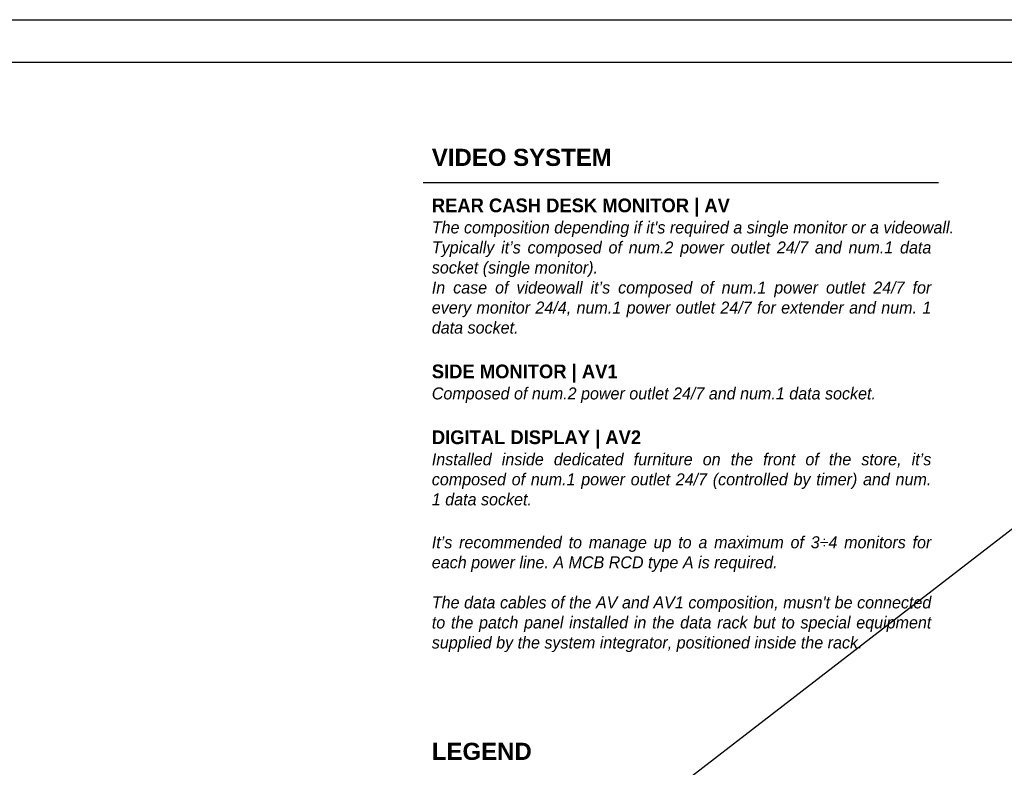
# Model space of a CAD drawing. Header units: centimetres. Extents: x -2854 to 18796, y -762 to 9238.
# Tile 162 of 166: x 14746 to 15320, y 4633 to 5068. Entities that reach past the tile are written whole.
import ezdxf

# ---------------------------------------------------------------- set-up
doc = ezdxf.new("R2010")
doc.units = ezdxf.units.CM
doc.header["$LTSCALE"] = 0.3
doc.layers.add('KK_TXT_LAYOUT', color=7, linetype='Continuous')
doc.styles.add('KIKO Milano_Bold', font='Arial Bold.ttf')
doc.styles.add('KIKO Milano_Light', font='Arial.ttf')

msp = doc.modelspace()

# ---------------------------------------------------------------- linework, layer by layer
at = {"color": 9}
msp.add_line((14981.21, 4973.33), (15281.21, 4973.33), dxfattribs=at)
msp.add_lwpolyline([(13796.21, 3583.16), (13796.21, 5068.16), (15896.21, 5068.16), (15896.21, 3583.16)], close=True)
msp.add_lwpolyline([(13821.21, 3618.16, 0.416298), (13831.29, 3608.16), (15681.21, 3608.16, -0.414214), (15671.21, 3618.16), (15671.21, 5043.16), (13831.21, 5043.16, 0.414213), (13821.21, 5033.16)], format="xyb", close=True)
msp.add_lwpolyline([(13837.09, 3624.03), (15655.34, 5027.28)])

# ---------------------------------------------------------------- texts
at = {"layer": 'KK_TXT_LAYOUT', "char_height": 10, "attachment_point": 4, "style": 'KIKO Milano_Bold'}
for s, insert, width in [('VIDEO SYSTEM', (14986.21, 4987.92), 127.6026), ('LEGEND', (14986.21, 4642.01), 132.366)]:
    msp.add_mtext(s, dxfattribs=dict(at, insert=insert, width=width))
at = {"layer": 'KK_TXT_LAYOUT', "color": 0, "insert": (14986.21, 4964.02), "char_height": 8, "width": 290, "attachment_point": 1, "style": 'KIKO Milano_Light'}
msp.add_mtext("\\pxqj;{\\fAvenir LT Std 35 Light|b1|i0|c0|p34;REAR CASH DESK MONITOR | AV\\P\\fAvenir LT Std 35 Light|b0|i1|c0|p34;\\H0.875x;The composition depending if it's required a single monitor or a videowall. \\PTypically it’s composed of num.2 power outlet 24/7 and num.1 data socket (single monitor).\\PIn case of videowall it’s composed of num.1 power outlet 24/7 for every monitor 24/4, num.1 power outlet 24/7 for extender and num. 1 data socket.}\\P\\P{\\fAvenir LT Std 35 Light|b1|i0|c0|p34;SIDE MONITOR | AV1\\P\\fAvenir LT Std 35 Light|b0|i1|c0|p34;\\H0.875x;Composed of num.2 power outlet 24/7 and num.1 data socket.\\P\\fAvenir LT Std 35 Light|b1|i0|c0|p34;\\H1.14286x;\\PDIGITAL DISPLAY | AV2}\\P{\\fAvenir LT Std 35 Light|b0|i1|c0|p34;\\H0.875x;Installed inside dedicated furniture on the front of the store, it’s composed of num.1 power outlet 24/7 (controlled by timer) and num. 1 data socket.\\P}\\P{\\fAvenir LT Std 35 Light|b0|i1|c0|p34;\\H0.875x;It’s recommended to manage up to a maximum of 3÷4 monitors for each power line. A MCB RCD type A is required.\\P\\PThe data cables of the AV and AV1 composition, musn't be connected to the patch panel installed in the data rack but to special equipment supplied by the system integrator, positioned inside the rack.}", dxfattribs=at)

doc.saveas('drawing.dxf')
